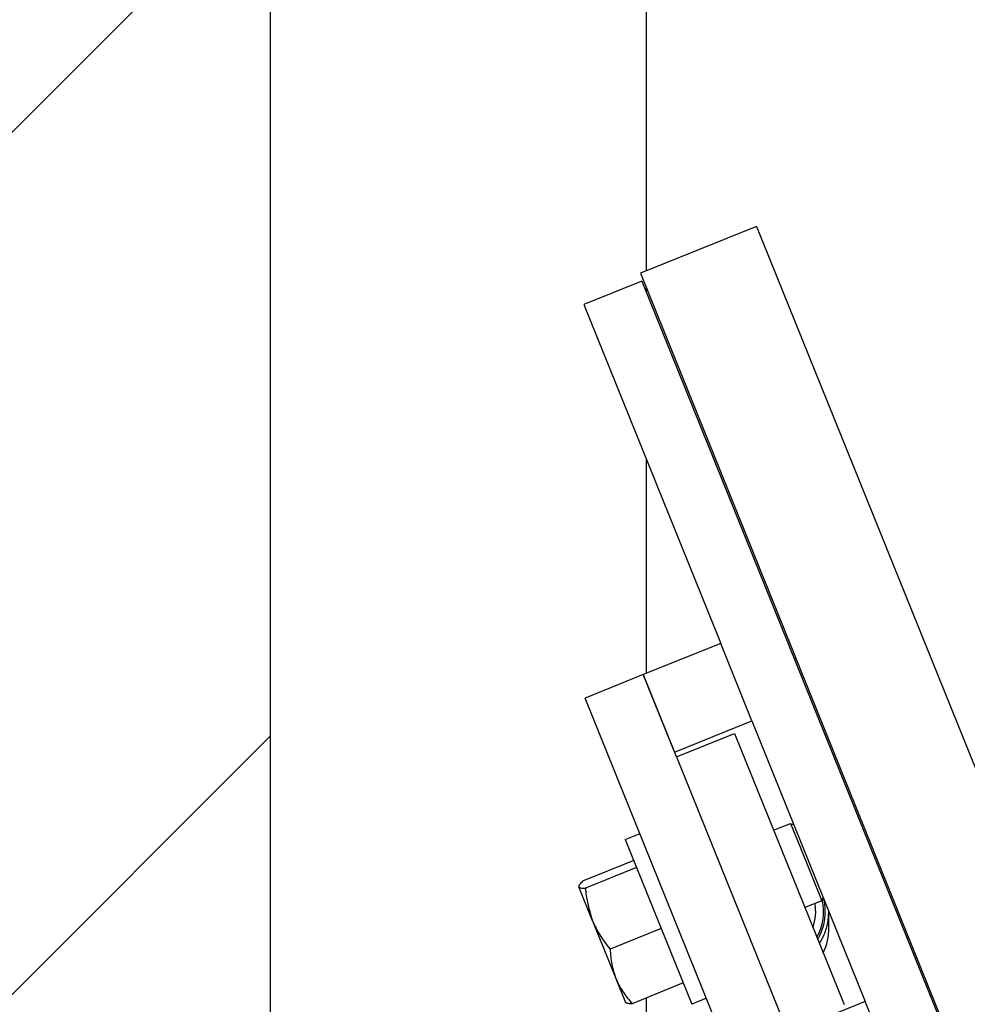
# Model space of a CAD drawing. Header units: inches. Extents: x 170 to 284, y 215 to 248.
# Tile 132 of 195: x 185.913 to 186.107, y 224.181 to 224.383. Entities that reach past the tile are written whole.
import ezdxf

# ---------------------------------------------------------------- set-up
doc = ezdxf.new("R2010")
doc.units = ezdxf.units.IN
doc.header["$LTSCALE"] = 0.25
doc.header["$MEASUREMENT"] = 0
for name, color, linetype in [('ANNOTATIONS', 1, 'Continuous'), ('LH BENCH MOUNT', 7, 'Continuous'), ('RH BENCH MOUNT', 7, 'Continuous')]:
    doc.layers.add(name, color=color, linetype=linetype)
doc.styles.add('ARIAL', font='arial.ttf', dxfattribs={"height": 0.09375})
doc.dimstyles.new('STANDARD$0', dxfattribs={"dimtxt": 0.09375, "dimasz": 0.09375, "dimexe": 0.03125, "dimexo": 0.046875, "dimgap": 0.09, "dimtad": 0, "dimtih": 1, "dimtoh": 1, "dimdec": 4, "dimzin": 0, "dimdsep": 46, "dimtxsty": 'ARIAL', "dimcen": 0.09, "dimadec": 0, "dimazin": 0, "dimtfac": 1, "dimtdec": 4, "dimtofl": 0, "dimtmove": 0, "dimatfit": 1, "dimfxl": 1, "dimtolj": 1, "dimtzin": 0, "dimarcsym": 0})

# ---------------------------------------------------------------- blocks, each defined once
blk = doc.blocks.new('*D44')
at = {"layer": 'ANNOTATIONS', "color": 0, "lineweight": -2, "transparency": 16777216}
for p, q in [((185.9644948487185, 225.4792255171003), (185.9644948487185, 226.2131025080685)), ((187.3643717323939, 224.3791894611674), (187.3643717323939, 226.2131025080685)), ((186.0582448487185, 226.1818525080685), (186.3541591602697, 226.1818525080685)), ((187.2706217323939, 226.1818525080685), (186.9747074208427, 226.1818525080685))]:
    blk.add_line(p, q, dxfattribs=at)
at = {"layer": 'ANNOTATIONS', "color": 0, "transparency": 16777216}
for points in [[(186.0582448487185, 226.1974775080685), (186.0582448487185, 226.1662275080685), (185.9644948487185, 226.1818525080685)], [(187.2706217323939, 226.1974775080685), (187.2706217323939, 226.1662275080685), (187.3643717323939, 226.1818525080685)]]:
    blk.add_solid(points, dxfattribs=at)
at = {"layer": 'defpoints', "color": 0, "transparency": 16777216}
for p in [(187.3643717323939, 226.1818525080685), (185.9644948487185, 225.4323505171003), (187.3643717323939, 224.3323144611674)]:
    blk.add_point(p, dxfattribs=at)
at = {"layer": 'ANNOTATIONS', "color": 0, "transparency": 16777216, "insert": (186.6644332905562, 226.1818525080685), "char_height": 0.09375, "attachment_point": 5, "style": 'ARIAL'}
blk.add_mtext('\\A1;DIM "A"', dxfattribs=at)

msp = doc.modelspace()

# ---------------------------------------------------------------- hatches: boundary and pattern name
at = {"layer": 'LH BENCH MOUNT'}
h = msp.add_hatch(dxfattribs=at)
h.set_pattern_fill('ANSI31', color=256, style=0)
h.set_pattern_definition([(45, (0, -20.24123807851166), (-0.08838834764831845, 0.08838834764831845), [])])
h.paths.add_polyline_path([(185.4488698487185, 223.934867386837), (185.9644948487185, 223.934867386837), (185.9644948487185, 225.4116000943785), (185.7280007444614, 225.4116000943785), (185.7280007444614, 225.4762589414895), (185.6895855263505, 225.342900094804), (185.6895855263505, 225.4116000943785), (185.4488698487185, 225.4116000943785)])
at = {"layer": 'RH BENCH MOUNT'}
h = msp.add_hatch(dxfattribs=at)
h.set_pattern_fill('ANSI31', color=256, scale=0.34241245, angle=2.8e-322, style=0)
h.set_pattern_definition([(45, (176.1263761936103, 218.320867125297), (-0.03026527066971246, 0.03026527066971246), [])])
edge = h.paths.add_edge_path(flags=0)
edge.add_arc((186.41301658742, 224.2130895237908), 0.021400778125, 89.9999999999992, 390.52248781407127, ccw=False)
edge.add_line((186.41301658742, 224.2344903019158), (186.485779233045, 224.2344903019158))
edge.add_arc((186.485779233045, 224.6453852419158), 0.4108949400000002, 270, 450.0000000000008)
edge.add_line((186.485779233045, 225.0562801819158), (186.00212164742, 225.0562801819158))
edge.add_arc((186.00212164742, 225.0605603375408), 0.004280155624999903, 180.0000000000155, 269.9999999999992, ccw=False)
edge.add_line((185.997841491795, 225.0605603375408), (185.997841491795, 225.1033618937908))
edge.add_arc((186.00212164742, 225.1033618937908), 0.004280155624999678, 360, 540, ccw=False)
edge.add_line((186.006401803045, 225.1033618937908), (186.006401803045, 225.0605603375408))
edge.add_line((186.006401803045, 225.0605603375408), (186.003169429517, 225.0605603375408))
edge.add_line((186.003169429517, 225.0605603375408), (186.003169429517, 225.1033618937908))
edge.add_arc((186.00212164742, 225.1033618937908), 0.001047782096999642, 360, 540.0000000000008)
edge.add_line((186.001073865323, 225.1033618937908), (186.001073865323, 225.0605603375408))
edge.add_arc((186.00212164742, 225.0605603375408), 0.001047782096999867, 180, 270)
edge.add_line((186.00212164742, 225.0595125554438), (186.485779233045, 225.0595125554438))
edge.add_arc((186.485779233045, 224.6453852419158), 0.4141273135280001, 269.9999999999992, 450, ccw=False)
edge.add_line((186.485779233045, 224.2312579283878), (186.41301658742, 224.2312579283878))
edge.add_arc((186.41301658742, 224.2130895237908), 0.018168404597, 450.0000000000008, 750.5224878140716)
edge.add_arc((186.4277648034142, 224.221784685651), 0.001047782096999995, 390.5224878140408, 495.0000000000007)
edge.add_line((186.4270239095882, 224.222525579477), (186.4183287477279, 224.2138304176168))
edge.add_line((186.4183287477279, 224.2138304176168), (186.4160431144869, 224.2161160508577))
edge.add_line((186.4160431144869, 224.2161160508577), (186.4247382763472, 224.224811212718))
edge.add_arc((186.4277648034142, 224.221784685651), 0.004280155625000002, 390.522487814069, 495.0000000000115, ccw=False)

# ---------------------------------------------------------------- linework, layer by layer
at = {"layer": 'LH BENCH MOUNT'}
msp.add_line((185.9644897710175, 219.9132451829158), (185.9644897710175, 225.3962551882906), dxfattribs=at)
at = {"layer": 'RH BENCH MOUNT'}
for p, q in [((185.9644897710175, 219.9132451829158), (185.9644897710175, 225.3962551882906)), ((186.0415325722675, 225.0072151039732), (186.0415325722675, 224.3316374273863)), ((185.9644897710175, 224.0896498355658), (185.9644897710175, 224.8807938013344)), ((186.0641642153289, 224.3407812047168), (186.0403532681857, 224.331160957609)), ((186.0641642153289, 224.3407812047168), (186.1282991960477, 224.1820415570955)), ((186.0403532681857, 224.331160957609), (186.1044882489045, 224.1724213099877)), ((186.0406649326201, 224.329557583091), (186.0287594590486, 224.3247474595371)), ((186.0406649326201, 224.329557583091), (186.104799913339, 224.1708179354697)), ((186.0415325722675, 224.3282420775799), (186.0415325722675, 224.3274100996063)), ((186.0287594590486, 224.3247474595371), (186.056818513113, 224.2552988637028)), ((186.0415325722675, 224.2931328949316), (186.0415325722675, 224.2491229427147)), ((186.056818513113, 224.2552988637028), (186.0409445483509, 224.248885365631)), ((186.0632320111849, 224.2394248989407), (186.056818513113, 224.2552988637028)), ((186.0409445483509, 224.248885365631), (186.0290390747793, 224.2440752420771)), ((186.0409445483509, 224.248885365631), (186.0473580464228, 224.2330114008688)), ((186.0477588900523, 224.2320192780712), (186.0409445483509, 224.248885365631)), ((186.0651150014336, 224.1547841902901), (186.0290390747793, 224.2440752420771)), ((186.0473580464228, 224.2330114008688), (186.0632320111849, 224.2394248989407)), ((186.0632320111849, 224.2394248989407), (186.0864809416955, 224.181881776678)), ((186.0477588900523, 224.2320192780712), (186.0596643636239, 224.2368294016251)), ((186.0596643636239, 224.2368294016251), (186.0821116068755, 224.1812705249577)), ((186.0477588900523, 224.2320192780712), (186.0702061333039, 224.1764604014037)), ((186.0676812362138, 224.2169869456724), (186.0711481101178, 224.2183876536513)), ((186.0711481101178, 224.2183876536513), (186.0718523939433, 224.2180887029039)), ((186.0711481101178, 224.2183876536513), (186.0730434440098, 224.2136965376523)), ((186.0372498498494, 224.2150693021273), (186.0402659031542, 224.2162878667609)), ((186.0372498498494, 224.2150693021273), (186.0508721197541, 224.1813530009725)), ((186.0730434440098, 224.2136965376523), (186.0775616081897, 224.2025136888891)), ((186.0389924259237, 224.2107562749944), (186.0284995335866, 224.2065168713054)), ((186.0395595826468, 224.2093525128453), (186.0290666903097, 224.2051131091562)), ((186.030537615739, 224.1984109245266), (186.0277197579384, 224.2053853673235)), ((186.0778605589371, 224.2032179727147), (186.0775616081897, 224.2025136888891)), ((186.0775616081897, 224.2025136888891), (186.0740947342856, 224.2011129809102)), ((186.0790267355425, 224.1969961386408), (186.0790267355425, 224.2003315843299)), ((186.030537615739, 224.1984109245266), (186.0353225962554, 224.1865676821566)), ((186.0446281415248, 224.1968073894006), (186.0341352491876, 224.1925679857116)), ((186.0353225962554, 224.1865676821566), (186.0373128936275, 224.1816415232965)), ((186.0491295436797, 224.1856660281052), (186.0386366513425, 224.1814266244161)), ((186.0415325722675, 224.1825966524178), (186.0415325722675, 224.1660078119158)), ((186.0538881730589, 224.1825715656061), (186.0508721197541, 224.1813530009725)), ((186.0864809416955, 224.181881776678), (186.0706069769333, 224.1754682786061)), ((186.0928944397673, 224.1660078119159), (186.0864809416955, 224.181881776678))]:
    msp.add_line(p, q, dxfattribs=at)
for centre, radius, start, end in [((186.0672135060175, 224.2002490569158), 0.01107704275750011, 329.2430343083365, 14.56662655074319), ((186.0672135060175, 224.2002490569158), 0.009094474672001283, 339.4873686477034, 10.73398509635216), ((186.0672135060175, 224.2002490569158), 0.01070038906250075, 330.7923795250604, 13.14714000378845), ((186.0672135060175, 224.2002490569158), 0.0117704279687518, 326.7185446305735, 0), ((186.0672135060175, 224.1969961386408), 0.01181322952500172, 334.1160595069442, 0)]:
    msp.add_arc(centre, radius, start, end, dxfattribs=at)
for points, knots in [([(186.0284995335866, 224.2065168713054), (186.0282483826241, 224.2062828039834), (186.0277414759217, 224.2058103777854), (186.0277270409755, 224.2055278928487), (186.0277197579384, 224.2053853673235)], [0, 0, 0, 0, 0.4954579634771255, 1, 1, 1, 1]), ([(186.0277197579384, 224.2053853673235), (186.0277277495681, 224.2053692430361), (186.0277882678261, 224.2052471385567), (186.0281164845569, 224.2051034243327), (186.0287480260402, 224.2051098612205), (186.0290666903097, 224.2051131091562)], [0, 0, 0, 0, 0.07009191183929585, 0.530785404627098, 0.9999999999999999, 0.9999999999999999, 0.9999999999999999, 0.9999999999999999]), ([(186.0290666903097, 224.2051131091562), (186.0291125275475, 224.2045864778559), (186.0293123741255, 224.202290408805), (186.030004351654, 224.2000993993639), (186.030537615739, 224.1984109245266)], [0, 0, 0, 0, 0.2293621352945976, 1, 1, 1, 1]), ([(186.030537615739, 224.1984109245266), (186.0307621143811, 224.1978934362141), (186.031673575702, 224.1957924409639), (186.0330772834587, 224.1939537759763), (186.0341352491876, 224.1925679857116)], [0, 0, 0, 0, 0.2463062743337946, 1, 1, 1, 1]), ([(186.0341352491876, 224.1925679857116), (186.0342035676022, 224.1915432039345), (186.0343414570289, 224.1894748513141), (186.0349935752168, 224.1875425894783), (186.0353225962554, 224.1865676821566)], [0, 0, 0, 0, 0.4954579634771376, 1, 1, 1, 1]), ([(186.0353225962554, 224.1865676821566), (186.0353772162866, 224.1864361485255), (186.0357908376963, 224.1854400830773), (186.0367848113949, 224.1836485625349), (186.0380156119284, 224.1821717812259), (186.0386366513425, 224.1814266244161)], [0, 0, 0, 0, 0.07009191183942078, 0.5307854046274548, 1, 1, 1, 1]), ([(186.0386366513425, 224.1814266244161), (186.0382933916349, 224.1814205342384), (186.0376005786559, 224.1814082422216), (186.0373939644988, 224.1816014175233), (186.0372897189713, 224.1816988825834)], [0, 0, 0, 0, 0.4954579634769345, 1, 1, 1, 1])]:
    msp.add_open_spline(points, degree=3, knots=knots, dxfattribs=at)

# ---------------------------------------------------------------- dimensions: what is measured, and where the dimension line sits
at = {"layer": 'ANNOTATIONS'}
dim = msp.add_linear_dim(base=(187.3643717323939, 226.1818525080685), p1=(185.9644948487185, 225.4323505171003), p2=(187.3643717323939, 224.3323144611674), text='DIM "A"', dimstyle='STANDARD$0', dxfattribs=at)
dim.commit()
dim.dimension.update_dxf_attribs({"geometry": '*D44', "text_midpoint": (186.6644332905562, 226.1818525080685)})

doc.saveas('drawing.dxf')
